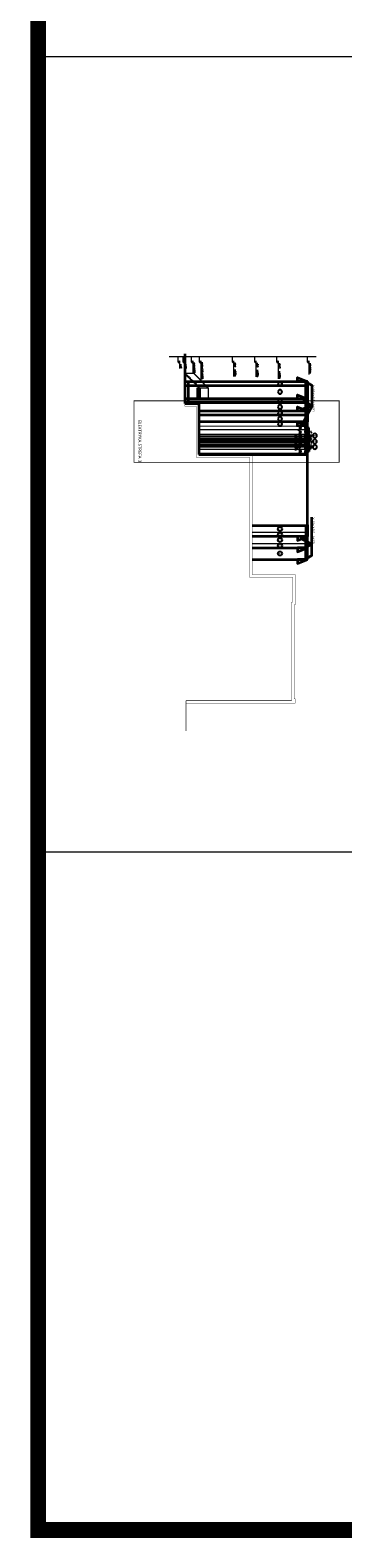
# Model space of a CAD drawing. Header units: inches. Extents: x 0 to 111471, y -105323 to 11070.
# Tile 27 of 256: x 22859 to 26783, y -22547 to -3584. Entities that reach past the tile are written whole.
import ezdxf
from ezdxf.enums import TextEntityAlignment as Align

# ---------------------------------------------------------------- set-up
doc = ezdxf.new("R2010")
doc.units = ezdxf.units.IN
doc.header["$MEASUREMENT"] = 0
for name, pattern in [('2_KTJZ01', [2, 1.5, -0.5]), ('DASHDOTX2', [50.8, 25.4, -12.7, 0, -12.7]), ('DASHED', [19.05, 12.7, -6.35]), ('DIVIDE', [5.3, 2, -1, 0.15, -1, 0.15, -1])]:
    doc.linetypes.add(name, pattern=pattern)
for name, color, linetype, lineweight in [('888 drzwi i okna', 4, 'Continuous', 0), ('888 elektryka elew', 140, 'Continuous', 0), ('888 elementy do usunięcia', 6, 'Continuous', 35), ('888 nowa attyka grafitowa', 24, 'Continuous', 35), ('888 opisy', 3, 'Continuous', 0), ('888 osie', 5, 'DASHDOTX2', 13), ('888 projektowane elementy', 6, 'Continuous', 13), ('888 sciany istniejące', 2, 'Continuous', 35), ('888 wymiary projektowane', 1, 'Continuous', 0), ('Wymiary', 85, 'Continuous', 18)]:
    doc.layers.add(name, color=color, linetype=linetype, lineweight=lineweight)
doc.layers.add('888 opisy kolorow', color=11, linetype='Continuous')
doc.styles.get("Standard").update_dxf_attribs({"font": 'arial.ttf'})
doc.styles.add('TS 100_ILIARD OSIE', font='trebuc.ttf', dxfattribs={"width": 0.8, "height": 23})
doc.styles.add('TS 100_opisy', font='romans.shx', dxfattribs={"width": 0.7, "height": 16})
doc.styles.add('TS 100_wymiary', font='romans.shx', dxfattribs={"width": 0.7, "height": 16})
doc.dimstyles.new('Dim Style 100', dxfattribs={"dimtxt": 16, "dimasz": 12, "dimexe": 12, "dimexo": 2, "dimgap": 10, "dimtad": 1, "dimdec": 0, "dimzin": 9, "dimtxsty": 'TS 100_wymiary', "dimblk": 'ARCHTICK', "dimcen": 2.5, "dimdle": 12, "dimclrd": 256, "dimclrt": 2, "dimadec": 0, "dimazin": 2, "dimtfac": 1, "dimtdec": 0, "dimtix": 1, "dimtmove": 2, "dimatfit": 3, "dimfxl": 0, "dimlwd": -1, "dimarcsym": 0})
pattern_1 = [(135, (34117.28, -8628.432), (-8.485281, -8.485281), []), (225, (34117.28, -8628.432), (8.485281, -8.485281), [])]

# ---------------------------------------------------------------- blocks, each defined once
blk = doc.blocks.new('*U269')
blk.add_line((70.7, 10), (-7.5, 10))
for points in [[(0, 0), (-7.5, 8), (-7.5, 8)], [(-7.5, 8), (7.5, 8), (7.5, 8)], [(0, 0), (7.5, 8), (7.5, 8)]]:
    blk.add_lwpolyline(points)
blk.add_attdef('PSW', text='', height=8).set_placement((39.1, 12.9), align=Align.RIGHT)
blk = doc.blocks.new('*U13')
blk.add_line((39.1, 10), (-7.5, 10))
for points in [[(0, 0), (-7.5, 8), (-7.5, 8)], [(-7.5, 8), (7.5, 8), (7.5, 8)], [(0, 0), (7.5, 8), (7.5, 8)]]:
    blk.add_lwpolyline(points)
blk.add_attdef('PSW', text='', height=8).set_placement((39.1, 12.9), align=Align.RIGHT)
blk = doc.blocks.new('*U270')
blk.add_line((115.8, 10), (-7.5, 10))
for points in [[(0, 0), (-7.5, 8), (-7.5, 8)], [(-7.5, 8), (7.5, 8), (7.5, 8)], [(0, 0), (7.5, 8), (7.5, 8)]]:
    blk.add_lwpolyline(points)
blk.add_attdef('PSW', text='', height=8).set_placement((39.1, 12.9), align=Align.RIGHT)
blk = doc.blocks.new('*U271')
blk.add_line((90.5, 10), (-7.5, 10))
for points in [[(0, 0), (-7.5, 8), (-7.5, 8)], [(-7.5, 8), (7.5, 8), (7.5, 8)], [(0, 0), (7.5, 8), (7.5, 8)]]:
    blk.add_lwpolyline(points)
blk.add_attdef('PSW', text='', height=8).set_placement((39.1, 12.9), align=Align.RIGHT)
blk = doc.blocks.new('*U272')
blk.add_line((93.3, 10), (-7.5, 10))
for points in [[(0, 0), (-7.5, 8), (-7.5, 8)], [(-7.5, 8), (7.5, 8), (7.5, 8)], [(0, 0), (7.5, 8), (7.5, 8)]]:
    blk.add_lwpolyline(points)
blk.add_attdef('PSW', text='', height=8).set_placement((39.1, 12.9), align=Align.RIGHT)
blk = doc.blocks.new('*U273')
blk.add_line((104, 10), (-7.5, 10))
for points in [[(0, 0), (-7.5, 8), (-7.5, 8)], [(-7.5, 8), (7.5, 8), (7.5, 8)], [(0, 0), (7.5, 8), (7.5, 8)]]:
    blk.add_lwpolyline(points)
blk.add_attdef('PSW', text='', height=8).set_placement((39.1, 12.9), align=Align.RIGHT)
blk = doc.blocks.new('*U274')
blk.add_line((76.8, 10), (-7.5, 10))
for points in [[(0, 0), (-7.5, 8), (-7.5, 8)], [(-7.5, 8), (7.5, 8), (7.5, 8)], [(0, 0), (7.5, 8), (7.5, 8)]]:
    blk.add_lwpolyline(points)
blk.add_attdef('PSW', text='', height=8).set_placement((39.1, 12.9), align=Align.RIGHT)
blk = doc.blocks.new('G$C8580B5A5')
at = {"layer": '888 opisy'}
blk.add_line((0, -283), (0, 1563), dxfattribs=at)
for points in [[(70, 1456), (0, 1456)], [(70, 1072), (0, 1072)], [(70, 792), (0, 792)], [(70, 512), (0, 512)], [(70, 100), (0, 100)], [(70, 0), (0, 0)], [(70, -106), (0, -106)], [(70, -167), (0, -167)]]:
    blk.add_lwpolyline(points, dxfattribs=at)
ref = blk.add_blockref('*U274', (70, 1456), dxfattribs=dict(at, xscale=2, yscale=2, zscale=2))
ref.add_attrib('PSW', '+14,55 DACH', dxfattribs={"layer": '0', "height": 16, "style": 'TS 100_opisy', "width": 0.7}).set_placement((210, 1477), align=Align.BOTTOM_RIGHT)
ref = blk.add_blockref('*U273', (70, 1072), dxfattribs=dict(at, xscale=2, yscale=2, zscale=2))
ref.add_attrib('PSW', '+10,72    III PIĘTRO', dxfattribs={"layer": '0', "height": 16, "style": 'TS 100_opisy', "width": 0.7}).set_placement((274, 1093), align=Align.BOTTOM_RIGHT)
ref = blk.add_blockref('*U272', (70, 792), dxfattribs=dict(at, xscale=2, yscale=2, zscale=2))
ref.add_attrib('PSW', '+7,92    II PIĘTRO', dxfattribs={"layer": '0', "height": 16, "style": 'TS 100_opisy', "width": 0.7}).set_placement((253, 813), align=Align.BOTTOM_RIGHT)
at = {"layer": '888 opisy', "color": 254}
ref = blk.add_blockref('*U271', (70, 512), dxfattribs=dict(at, xscale=2, yscale=2, zscale=2))
ref.add_attrib('PSW', '+5,12    I PIĘTRO', dxfattribs={"layer": '0', "height": 16, "style": 'TS 100_opisy', "width": 0.7}).set_placement((245, 533), align=Align.BOTTOM_RIGHT)
at = {"layer": '888 opisy'}
ref = blk.add_blockref('*U270', (70, 100), dxfattribs=dict(at, xscale=2, yscale=2, zscale=2))
ref.add_attrib('PSW', '+1,00 WYZSZY PARTER', dxfattribs={"layer": '0', "height": 16, "style": 'TS 100_opisy', "width": 0.7}).set_placement((283, 121), align=Align.BOTTOM_RIGHT)
ref = blk.add_blockref('*U269', (70, 0), dxfattribs=dict(at, xscale=2, yscale=2, zscale=2))
ref.add_attrib('PSW', '%%p0.00 PARTER', dxfattribs={"layer": '0', "height": 16, "style": 'TS 100_opisy', "width": 0.7}).set_placement((206, 21), align=Align.BOTTOM_RIGHT)
ref = blk.add_blockref('*U13', (70, -106), dxfattribs=dict(at, xscale=2, yscale=2, zscale=2))
ref.add_attrib('PSW', '-1,06', dxfattribs={"layer": '0', "height": 16, "style": 'TS 100_opisy', "width": 0.7}).set_placement((148, -85), align=Align.BOTTOM_RIGHT)
ref = blk.add_blockref('*U13', (70, -167), dxfattribs=dict(at, xscale=2, yscale=2, zscale=2))
ref.add_attrib('PSW', '-1,67', dxfattribs={"layer": '0', "height": 16, "style": 'TS 100_opisy', "width": 0.7}).set_placement((148, -146), align=Align.BOTTOM_RIGHT)
blk = doc.blocks.new('oznaczenie osi')
at = {"linetype": 'ByBlock'}
blk.add_circle((0, 0), 17, dxfattribs=at)
at = {"oblique": 5, "width": 0.85}
blk.add_attdef('NR', text='', height=15, dxfattribs=at).set_placement((0, -7), align=Align.CENTER)
blk = doc.blocks.new('_ArchTick')
at = {"layer": 'Wymiary', "color": 0, "const_width": 0.15}
blk.add_lwpolyline([(-0.5, -0.5), (0.5, 0.5)], dxfattribs=at)
blk = doc.blocks.new('*D1292')
at = {"layer": '888 wymiary projektowane', "color": 0, "lineweight": -2, "ltscale": 0.01}
for p, q in [((26217, -8560), (26249, -8560)), ((26217, -8610), (26249, -8610))]:
    blk.add_line(p, q, dxfattribs=at)
at = {"layer": '888 wymiary projektowane', "ltscale": 0.01}
blk.add_line((26237, -8548), (26237, -8622), dxfattribs=at)
at = {"layer": 'Defpoints', "color": 0}
for p in [(26212, -8560), (26212, -8610), (26237, -8610)]:
    blk.add_point(p, dxfattribs=at)
at = {"layer": '888 wymiary projektowane', "linetype": 'ByBlock', "xscale": 12, "yscale": 12, "zscale": 12}
for p, rotation in [((26237, -8560), 90), ((26237, -8610), 270)]:
    blk.add_blockref('_ArchTick', p, dxfattribs=dict(at, rotation=rotation))
at = {"layer": '888 wymiary projektowane', "color": 2, "ltscale": 0.01, "insert": (26255, -8585), "char_height": 16, "attachment_point": 5, "rotation": 270, "style": 'TS 100_wymiary'}
blk.add_mtext('50', dxfattribs=at)
blk = doc.blocks.new('*D1293')
at = {"layer": '888 wymiary projektowane', "color": 0, "lineweight": -2, "ltscale": 0.01}
for p, q in [((26217, -8610), (26249, -8610)), ((26254, -8670), (26225, -8670))]:
    blk.add_line(p, q, dxfattribs=at)
at = {"layer": '888 wymiary projektowane', "ltscale": 0.01}
blk.add_line((26237, -8598), (26237, -8682), dxfattribs=at)
at = {"layer": 'Defpoints', "color": 0}
for p in [(26212, -8610), (26237, -8670), (26256, -8670)]:
    blk.add_point(p, dxfattribs=at)
at = {"layer": '888 wymiary projektowane', "linetype": 'ByBlock', "xscale": 12, "yscale": 12, "zscale": 12}
for p, rotation in [((26237, -8610), 90), ((26237, -8670), 270)]:
    blk.add_blockref('_ArchTick', p, dxfattribs=dict(at, rotation=rotation))
at = {"layer": '888 wymiary projektowane', "color": 2, "ltscale": 0.01, "insert": (26255, -8640), "char_height": 16, "attachment_point": 5, "rotation": 270, "style": 'TS 100_wymiary'}
blk.add_mtext('60', dxfattribs=at)
blk = doc.blocks.new('*D1295')
at = {"layer": '888 wymiary projektowane', "color": 0, "lineweight": -2, "ltscale": 0.01}
for p, q in [((26257, -8670), (26225, -8670)), ((26257, -8690), (26225, -8690))]:
    blk.add_line(p, q, dxfattribs=at)
at = {"layer": '888 wymiary projektowane', "ltscale": 0.01}
for p, q in [((26237, -8658), (26237, -8702)), ((26237, -8670), (26237, -8658)), ((26237, -8690), (26237, -8702))]:
    blk.add_line(p, q, dxfattribs=at)
at = {"layer": 'Defpoints', "color": 0}
for p in [(26237, -8690), (26276, -8670), (26276, -8690)]:
    blk.add_point(p, dxfattribs=at)
at = {"layer": '888 wymiary projektowane', "linetype": 'ByBlock', "xscale": 12, "yscale": 12, "zscale": 12}
for p, rotation in [((26237, -8670), 270), ((26237, -8690), 90)]:
    blk.add_blockref('_ArchTick', p, dxfattribs=dict(at, rotation=rotation))
at = {"layer": '888 wymiary projektowane', "color": 2, "ltscale": 0.01, "insert": (26255, -8680), "char_height": 16, "attachment_point": 5, "rotation": 270, "style": 'TS 100_wymiary'}
blk.add_mtext('20', dxfattribs=at)
blk = doc.blocks.new('*D1296')
at = {"layer": '888 wymiary projektowane', "color": 0, "lineweight": -2, "ltscale": 0.01}
for p, q in [((26208, -8690), (26176, -8690)), ((26208, -8700), (26176, -8700))]:
    blk.add_line(p, q, dxfattribs=at)
at = {"layer": '888 wymiary projektowane', "ltscale": 0.01}
for p, q in [((26188, -8678), (26188, -8712)), ((26188, -8690), (26188, -8678)), ((26188, -8700), (26188, -8712))]:
    blk.add_line(p, q, dxfattribs=at)
at = {"layer": 'Defpoints', "color": 0}
for p in [(26188, -8700), (26228, -8690), (26228, -8700)]:
    blk.add_point(p, dxfattribs=at)
at = {"layer": '888 wymiary projektowane', "linetype": 'ByBlock', "xscale": 12, "yscale": 12, "zscale": 12}
for p, rotation in [((26188, -8690), 270), ((26188, -8700), 90)]:
    blk.add_blockref('_ArchTick', p, dxfattribs=dict(at, rotation=rotation))
at = {"layer": '888 wymiary projektowane', "color": 2, "ltscale": 0.01, "insert": (26206, -8695), "char_height": 16, "attachment_point": 5, "rotation": 270, "style": 'TS 100_wymiary'}
blk.add_mtext('10', dxfattribs=at)
blk = doc.blocks.new('*D1297')
at = {"layer": '888 wymiary projektowane', "color": 0, "lineweight": -2, "ltscale": 0.01}
for p, q in [((26257, -8700), (26225, -8700)), ((26257, -8720), (26225, -8720))]:
    blk.add_line(p, q, dxfattribs=at)
at = {"layer": '888 wymiary projektowane', "ltscale": 0.01}
for p, q in [((26237, -8688), (26237, -8732)), ((26237, -8700), (26237, -8688)), ((26237, -8720), (26237, -8732))]:
    blk.add_line(p, q, dxfattribs=at)
at = {"layer": 'Defpoints', "color": 0}
for p in [(26237, -8720), (26276, -8700), (26276, -8720)]:
    blk.add_point(p, dxfattribs=at)
at = {"layer": '888 wymiary projektowane', "linetype": 'ByBlock', "xscale": 12, "yscale": 12, "zscale": 12}
for p, rotation in [((26237, -8700), 270), ((26237, -8720), 90)]:
    blk.add_blockref('_ArchTick', p, dxfattribs=dict(at, rotation=rotation))
at = {"layer": '888 wymiary projektowane', "color": 2, "ltscale": 0.01, "insert": (26255, -8710), "char_height": 16, "attachment_point": 5, "rotation": 270, "style": 'TS 100_wymiary'}
blk.add_mtext('20', dxfattribs=at)
blk = doc.blocks.new('*D1298')
at = {"layer": '888 wymiary projektowane', "color": 0, "lineweight": -2, "ltscale": 0.01}
for p, q in [((26208, -8720), (26176, -8720)), ((26208, -8735), (26176, -8735))]:
    blk.add_line(p, q, dxfattribs=at)
at = {"layer": '888 wymiary projektowane', "ltscale": 0.01}
for p, q in [((26188, -8708), (26188, -8747)), ((26188, -8720), (26188, -8708)), ((26188, -8735), (26188, -8747))]:
    blk.add_line(p, q, dxfattribs=at)
at = {"layer": 'Defpoints', "color": 0}
for p in [(26228, -8720), (26188, -8735), (26228, -8735)]:
    blk.add_point(p, dxfattribs=at)
at = {"layer": '888 wymiary projektowane', "linetype": 'ByBlock', "xscale": 12, "yscale": 12, "zscale": 12}
for p, rotation in [((26188, -8720), 270), ((26188, -8735), 90)]:
    blk.add_blockref('_ArchTick', p, dxfattribs=dict(at, rotation=rotation))
at = {"layer": '888 wymiary projektowane', "color": 2, "ltscale": 0.01, "insert": (26206, -8728), "char_height": 16, "attachment_point": 5, "rotation": 270, "style": 'TS 100_wymiary'}
blk.add_mtext('15', dxfattribs=at)
blk = doc.blocks.new('*D1299')
at = {"layer": '888 wymiary projektowane', "color": 0, "lineweight": -2, "ltscale": 0.01}
for p, q in [((26257, -8735), (26225, -8735)), ((26257, -8755), (26225, -8755))]:
    blk.add_line(p, q, dxfattribs=at)
at = {"layer": '888 wymiary projektowane', "ltscale": 0.01}
for p, q in [((26237, -8723), (26237, -8767)), ((26237, -8735), (26237, -8723)), ((26237, -8755), (26237, -8767))]:
    blk.add_line(p, q, dxfattribs=at)
at = {"layer": 'Defpoints', "color": 0}
for p in [(26237, -8755), (26276, -8735), (26276, -8755)]:
    blk.add_point(p, dxfattribs=at)
at = {"layer": '888 wymiary projektowane', "linetype": 'ByBlock', "xscale": 12, "yscale": 12, "zscale": 12}
for p, rotation in [((26237, -8735), 270), ((26237, -8755), 90)]:
    blk.add_blockref('_ArchTick', p, dxfattribs=dict(at, rotation=rotation))
at = {"layer": '888 wymiary projektowane', "color": 2, "ltscale": 0.01, "insert": (26255, -8745), "char_height": 16, "attachment_point": 5, "rotation": 270, "style": 'TS 100_wymiary'}
blk.add_mtext('20', dxfattribs=at)
blk = doc.blocks.new('*D1300')
at = {"layer": '888 wymiary projektowane', "color": 0, "lineweight": -2, "ltscale": 0.01}
for p, q in [((26208, -8755), (26176, -8755)), ((26208, -8770), (26176, -8770))]:
    blk.add_line(p, q, dxfattribs=at)
at = {"layer": '888 wymiary projektowane', "ltscale": 0.01}
for p, q in [((26188, -8743), (26188, -8782)), ((26188, -8755), (26188, -8743)), ((26188, -8770), (26188, -8782))]:
    blk.add_line(p, q, dxfattribs=at)
at = {"layer": 'Defpoints', "color": 0}
for p in [(26188, -8770), (26228, -8755), (26228, -8770)]:
    blk.add_point(p, dxfattribs=at)
at = {"layer": '888 wymiary projektowane', "linetype": 'ByBlock', "xscale": 12, "yscale": 12, "zscale": 12}
for p, rotation in [((26188, -8755), 270), ((26188, -8770), 90)]:
    blk.add_blockref('_ArchTick', p, dxfattribs=dict(at, rotation=rotation))
at = {"layer": '888 wymiary projektowane', "color": 2, "ltscale": 0.01, "insert": (26206, -8763), "char_height": 16, "attachment_point": 5, "rotation": 270, "style": 'TS 100_wymiary'}
blk.add_mtext('15', dxfattribs=at)
blk = doc.blocks.new('*D1301')
at = {"layer": '888 wymiary projektowane', "color": 0, "lineweight": -2, "ltscale": 0.01}
for p, q in [((26257, -8770), (26225, -8770)), ((26257, -8790), (26225, -8790))]:
    blk.add_line(p, q, dxfattribs=at)
at = {"layer": '888 wymiary projektowane', "ltscale": 0.01}
for p, q in [((26237, -8758), (26237, -8802)), ((26237, -8770), (26237, -8758)), ((26237, -8790), (26237, -8802))]:
    blk.add_line(p, q, dxfattribs=at)
at = {"layer": 'Defpoints', "color": 0}
for p in [(26237, -8790), (26276, -8770), (26276, -8790)]:
    blk.add_point(p, dxfattribs=at)
at = {"layer": '888 wymiary projektowane', "linetype": 'ByBlock', "xscale": 12, "yscale": 12, "zscale": 12}
for p, rotation in [((26237, -8770), 270), ((26237, -8790), 90)]:
    blk.add_blockref('_ArchTick', p, dxfattribs=dict(at, rotation=rotation))
at = {"layer": '888 wymiary projektowane', "color": 2, "ltscale": 0.01, "insert": (26255, -8780), "char_height": 16, "attachment_point": 5, "rotation": 270, "style": 'TS 100_wymiary'}
blk.add_mtext('20', dxfattribs=at)
blk = doc.blocks.new('*D1302')
at = {"layer": '888 wymiary projektowane', "color": 0, "lineweight": -2, "ltscale": 0.01}
for p, q in [((26208, -8790), (26176, -8790)), ((26208, -8815), (26176, -8815))]:
    blk.add_line(p, q, dxfattribs=at)
at = {"layer": '888 wymiary projektowane', "ltscale": 0.01}
for p, q in [((26188, -8778), (26188, -8827)), ((26188, -8790), (26188, -8778)), ((26188, -8815), (26188, -8827))]:
    blk.add_line(p, q, dxfattribs=at)
at = {"layer": 'Defpoints', "color": 0}
for p in [(26188, -8815), (26228, -8790), (26228, -8815)]:
    blk.add_point(p, dxfattribs=at)
at = {"layer": '888 wymiary projektowane', "linetype": 'ByBlock', "xscale": 12, "yscale": 12, "zscale": 12}
for p, rotation in [((26188, -8790), 270), ((26188, -8815), 90)]:
    blk.add_blockref('_ArchTick', p, dxfattribs=dict(at, rotation=rotation))
at = {"layer": '888 wymiary projektowane', "color": 2, "ltscale": 0.01, "insert": (26206, -8803), "char_height": 16, "attachment_point": 5, "rotation": 270, "style": 'TS 100_wymiary'}
blk.add_mtext('25', dxfattribs=at)
blk = doc.blocks.new('*D1303')
at = {"layer": '888 wymiary projektowane', "color": 0, "lineweight": -2, "ltscale": 0.01}
for p, q in [((26257, -8815), (26225, -8815)), ((26257, -8830), (26225, -8830))]:
    blk.add_line(p, q, dxfattribs=at)
at = {"layer": '888 wymiary projektowane', "ltscale": 0.01}
for p, q in [((26237, -8803), (26237, -8842)), ((26237, -8815), (26237, -8803)), ((26237, -8830), (26237, -8842))]:
    blk.add_line(p, q, dxfattribs=at)
at = {"layer": 'Defpoints', "color": 0}
for p in [(26237, -8830), (26276, -8815), (26276, -8830)]:
    blk.add_point(p, dxfattribs=at)
at = {"layer": '888 wymiary projektowane', "linetype": 'ByBlock', "xscale": 12, "yscale": 12, "zscale": 12}
for p, rotation in [((26237, -8815), 270), ((26237, -8830), 90)]:
    blk.add_blockref('_ArchTick', p, dxfattribs=dict(at, rotation=rotation))
at = {"layer": '888 wymiary projektowane', "color": 2, "ltscale": 0.01, "insert": (26255, -8823), "char_height": 16, "attachment_point": 5, "rotation": 270, "style": 'TS 100_wymiary'}
blk.add_mtext('15', dxfattribs=at)
blk = doc.blocks.new('*D1304')
at = {"layer": '888 wymiary projektowane', "color": 0, "lineweight": -2, "ltscale": 0.01}
for p, q in [((26208, -8830), (26176, -8830)), ((26208, -8860), (26176, -8860))]:
    blk.add_line(p, q, dxfattribs=at)
at = {"layer": '888 wymiary projektowane', "ltscale": 0.01}
for p, q in [((26188, -8818), (26188, -8872)), ((26188, -8830), (26188, -8818)), ((26188, -8860), (26188, -8872))]:
    blk.add_line(p, q, dxfattribs=at)
at = {"layer": 'Defpoints', "color": 0}
for p in [(26188, -8860), (26228, -8830), (26228, -8860)]:
    blk.add_point(p, dxfattribs=at)
at = {"layer": '888 wymiary projektowane', "linetype": 'ByBlock', "xscale": 12, "yscale": 12, "zscale": 12}
for p, rotation in [((26188, -8830), 270), ((26188, -8860), 90)]:
    blk.add_blockref('_ArchTick', p, dxfattribs=dict(at, rotation=rotation))
at = {"layer": '888 wymiary projektowane', "color": 2, "ltscale": 0.01, "insert": (26206, -8845), "char_height": 16, "attachment_point": 5, "rotation": 270, "style": 'TS 100_wymiary'}
blk.add_mtext('30', dxfattribs=at)
blk = doc.blocks.new('*D1305')
at = {"layer": '888 wymiary projektowane', "color": 0, "lineweight": -2, "ltscale": 0.01}
for p, q in [((26257, -8860), (26225, -8860)), ((26257, -8910), (26225, -8910))]:
    blk.add_line(p, q, dxfattribs=at)
at = {"layer": '888 wymiary projektowane', "ltscale": 0.01}
blk.add_line((26237, -8848), (26237, -8922), dxfattribs=at)
at = {"layer": 'Defpoints', "color": 0}
for p in [(26237, -8910), (26276, -8860), (26276, -8910)]:
    blk.add_point(p, dxfattribs=at)
at = {"layer": '888 wymiary projektowane', "linetype": 'ByBlock', "xscale": 12, "yscale": 12, "zscale": 12}
for p, rotation in [((26237, -8860), 90), ((26237, -8910), 270)]:
    blk.add_blockref('_ArchTick', p, dxfattribs=dict(at, rotation=rotation))
at = {"layer": '888 wymiary projektowane', "color": 2, "ltscale": 0.01, "insert": (26255, -8885), "char_height": 16, "attachment_point": 5, "rotation": 270, "style": 'TS 100_wymiary'}
blk.add_mtext('50', dxfattribs=at)
blk = doc.blocks.new('*D1306')
at = {"layer": '888 wymiary projektowane', "color": 0, "lineweight": -2, "ltscale": 0.01}
for p, q in [((26257, -8910), (26225, -8910)), ((26257, -8922), (26225, -8922))]:
    blk.add_line(p, q, dxfattribs=at)
at = {"layer": '888 wymiary projektowane', "ltscale": 0.01}
for p, q in [((26237, -8898), (26237, -8934)), ((26237, -8910), (26237, -8898)), ((26237, -8922), (26237, -8934))]:
    blk.add_line(p, q, dxfattribs=at)
at = {"layer": 'Defpoints', "color": 0}
for p in [(26276, -8910), (26237, -8922), (26276, -8922)]:
    blk.add_point(p, dxfattribs=at)
at = {"layer": '888 wymiary projektowane', "linetype": 'ByBlock', "xscale": 12, "yscale": 12, "zscale": 12}
for p, rotation in [((26237, -8910), 270), ((26237, -8922), 90)]:
    blk.add_blockref('_ArchTick', p, dxfattribs=dict(at, rotation=rotation))
at = {"layer": '888 wymiary projektowane', "color": 2, "ltscale": 0.01, "insert": (26255, -8916), "char_height": 16, "attachment_point": 5, "rotation": 270, "style": 'TS 100_wymiary'}
blk.add_mtext('12', dxfattribs=at)

msp = doc.modelspace()

# ---------------------------------------------------------------- hatches: boundary and pattern name
at = {"layer": '888 nowa attyka grafitowa', "linetype": 'DASHED'}
h = msp.add_hatch(dxfattribs=at)
h.set_pattern_fill('CTYSQST', color=256, angle=45)
h.set_pattern_definition(pattern_1)
h.paths.add_polyline_path([(26340.474, -8003.178), (26340.474, -8922.178), (26320.474, -8922.178), (26320.474, -8003.178)])
h = msp.add_hatch(dxfattribs=at)
h.set_pattern_fill('CTYSQST', color=256, angle=315)
h.set_pattern_definition(pattern_1)
h.paths.add_polyline_path([(26320.474, -10242.178), (26320.474, -9816.178), (26340.474, -9816.178), (26340.474, -10242.178)])

# ---------------------------------------------------------------- linework, layer by layer
at = {"layer": '888 drzwi i okna', "ltscale": 0.01}
msp.add_lwpolyline([(24959.474, -8272.178), (24959.474, -8279.178)], dxfattribs=at)
at = {"layer": '888 elektryka elew', "color": 2, "ltscale": 2, "const_width": 10}
msp.add_lwpolyline([(24161.513, -8246.884), (24161.513, -9020.999), (26736.932, -9020.999), (26736.932, -8246.884)], close=True, dxfattribs=at)
at = {"layer": '888 elektryka elew', "linetype": 'DASHED', "ltscale": 2, "const_width": 10}
for points in [[(24976.474, -8570.619), (26340.474, -8570.619)], [(24976.474, -8664.16), (26340.474, -8664.16)], [(24976.474, -8729.693), (26340.474, -8729.693)], [(24976.474, -8804.276), (26340.474, -8804.276)]]:
    msp.add_lwpolyline(points, dxfattribs=at)
at = {"layer": '888 elementy do usunięcia', "ltscale": 0.01}
for points in [[(26340.474, -8003.178), (26214.474, -8003.178), (26214.474, -7953.178), (26340.474, -8003.178)], [(26340.474, -8222.178), (26214.474, -8222.178), (26214.474, -8172.178), (26340.474, -8222.178)], [(26340.474, -8372.178), (26214.474, -8372.178), (26214.474, -8322.178), (26340.474, -8372.178)], [(26394.745, -8312.092), (26256.474, -8205.511)], [(26394.745, -8312.092), (26256.474, -8355.511)], [(26394.745, -8312.092), (26277.474, -8535.178)], [(26340.474, -8560.178), (26214.474, -8560.178), (26214.474, -8510.178), (26340.474, -8560.178)], [(26340.474, -9954.178), (26214.474, -9954.178), (26214.474, -10004.178), (26340.474, -9954.178)], [(26340.474, -10093.491), (26214.474, -10093.491), (26214.474, -10143.491), (26340.474, -10093.491)], [(26340.474, -10242.178), (26214.474, -10242.178), (26214.474, -10292.178), (26340.474, -10242.178)]]:
    msp.add_lwpolyline(points, dxfattribs=at)
at = {"layer": '888 elementy do usunięcia'}
for points in [[(26277.474, -7985.76), (26394.745, -8048.269), (26394.745, -8312.092)], [(26277.474, -10109.445), (26394.745, -10046.936), (26394.745, -9707.977)], [(26277.474, -10254.657), (26394.745, -10192.148), (26394.745, -9853.19)], [(26243.518, -9967.936), (26394.745, -10046.936)]]:
    msp.add_lwpolyline(points, dxfattribs=at)
at = {"layer": '888 nowa attyka grafitowa'}
for points in [[(26320.474, -8922.178), (26320.474, -8003.178)], [(26320.474, -9816.178), (26320.474, -9954.178)], [(26320.474, -10242.178), (26320.474, -9954.186)]]:
    msp.add_lwpolyline(points, dxfattribs=at)
at = {"layer": '888 opisy'}
for p, q in [((24912.804, -7904.178), (24812.674, -7904.178)), ((25088.848, -8082.178), (24912.804, -7904.178))]:
    msp.add_line(p, q, dxfattribs=at)
for points in [[(22958.606, -13920.281), (26923.756, -13920.281), (26923.756, -3920.281), (22958.606, -3920.281)], [(24976.474, -8063.978), (24976.474, -8082.178), (24974.474, -8082.178), (24974.474, -8063.978)]]:
    msp.add_lwpolyline(points, close=True, dxfattribs=at)
for points in [[(24804.474, -7904.116), (24974.474, -8073.078)], [(24969.474, -8082.178), (24969.474, -8075.158), (24804.474, -7911.165)], [(24810.674, -7910.278), (24810.674, -7900.178), (24812.674, -7900.178), (24812.674, -7912.266)], [(24810.674, -7900.178), (24914.474, -7900.178)], [(24812.674, -7919.315), (24812.674, -7920.378), (24810.674, -7920.378), (24810.674, -7917.327)], [(24828.874, -7928.367), (24828.874, -7918.378), (24830.874, -7918.378), (24830.874, -7930.355)], [(24830.874, -7937.404), (24830.874, -7938.578), (24828.874, -7938.578), (24828.874, -7935.416)], [(24847.074, -7946.456), (24847.074, -7936.578), (24849.074, -7936.578), (24849.074, -7948.444)], [(24849.074, -7955.493), (24849.074, -7956.778), (24847.074, -7956.778), (24847.074, -7953.505)], [(24865.274, -7964.545), (24865.274, -7954.778), (24867.274, -7954.778), (24867.274, -7966.532)], [(24984.474, -8082.178), (25094.474, -8082.178), (24914.474, -7900.178)], [(24867.274, -7973.582), (24867.274, -7974.978), (24865.274, -7974.978), (24865.274, -7971.594)], [(24883.474, -7982.634), (24883.474, -7972.978), (24885.474, -7972.978), (24885.474, -7984.621)], [(24885.474, -7991.671), (24885.474, -7993.178), (24883.474, -7993.178), (24883.474, -7989.683)], [(24901.674, -8000.722), (24901.674, -7991.178), (24903.674, -7991.178), (24903.674, -8002.71)], [(24903.674, -8009.76), (24903.674, -8011.378), (24901.674, -8011.378), (24901.674, -8007.772)], [(24919.874, -8018.811), (24919.874, -8009.378), (24921.874, -8009.378), (24921.874, -8020.799)], [(24921.874, -8027.849), (24921.874, -8029.578), (24919.874, -8029.578), (24919.874, -8025.861)], [(24938.074, -8036.9), (24938.074, -8027.578), (24940.074, -8027.578), (24940.074, -8038.888)], [(24940.074, -8045.937), (24940.074, -8047.778), (24938.074, -8047.778), (24938.074, -8043.95)], [(24956.274, -8054.989), (24956.274, -8045.778), (24958.274, -8045.778), (24958.274, -8056.977)], [(24958.274, -8064.026), (24958.274, -8065.978), (24956.274, -8065.978), (24956.274, -8062.039)], [(24974.474, -8082.178), (24974.474, -8063.978), (24976.474, -8063.978), (24976.474, -8082.178)], [(25094.474, -8082.178), (25094.474, -8086.178), (24984.474, -8086.178)], [(25094.474, -8082.178), (25094.474, -8222.178)]]:
    msp.add_lwpolyline(points, dxfattribs=at)
at = {"layer": '888 opisy kolorow', "color": 3, "ltscale": 0.01, "const_width": 200}
msp.add_lwpolyline([(22958.606, 3088.355), (58056.78, 3088.355), (58056.78, -22446.754), (22958.606, -22446.754)], close=True, dxfattribs=at)
at = {"layer": '888 opisy kolorow', "color": 6, "linetype": '2_KTJZ01', "ltscale": 5}
for points in [[(26360.843, -8709.463), (26360.843, -8585.56), (26297.257, -8585.56)], [(26360.843, -8779.982), (26360.843, -8709.463), (26297.257, -8709.463)], [(26360.843, -8826.664), (26360.843, -8779.982), (26297.257, -8779.982)], [(26406.4, -8826.664), (26297.257, -8826.664)], [(26360.843, -8826.664), (26360.843, -8886.887), (26297.257, -8886.887)]]:
    msp.add_lwpolyline(points, dxfattribs=at)
at = {"layer": '888 opisy kolorow', "ltscale": 0.01}
for points in [[(26373.505, -8683.677), (26373.505, -8744.406), (26297.257, -8744.406)], [(26406.4, -8683.677), (26298.26, -8683.677)]]:
    msp.add_lwpolyline(points, dxfattribs=at)
at = {"layer": '888 opisy kolorow', "color": 3, "linetype": 'DIVIDE', "ltscale": 5}
for points in [[(26406.4, -8757.715), (26389.279, -8757.715), (26389.279, -8634.163), (26298.26, -8634.163)], [(26298.26, -8695.1), (26389.279, -8695.1)], [(26298.26, -8727.071), (26389.279, -8727.071)], [(26298.26, -8757.715), (26389.279, -8757.715)], [(26298.26, -8803.494), (26389.279, -8803.494)], [(26298.26, -8846.262), (26389.279, -8846.262)], [(26389.279, -8846.262), (26389.279, -8757.715)]]:
    msp.add_lwpolyline(points, dxfattribs=at)
at = {"layer": '888 osie', "const_width": 5}
for points in [[(24800.474, -8279.178), (24800.474, -8312.178), (24943.474, -8312.178), (24943.474, -8955.178), (25612.474, -8955.178), (25612.474, -9771.178), (25612.474, -9771.178), (25612.474, -10464.178), (26150.474, -10464.178), (26150.474, -10780.039), (26138.474, -10780.039), (26138.474, -12017.178), (24814.474, -12017.178)], [(24800.474, -8279.178), (24800.474, -8279.178), (24976.474, -8279.178), (24976.474, -8922.178)], [(24976.474, -8922.178), (25645.474, -8922.178), (25645.474, -9804.178), (25645.474, -9804.178), (25645.474, -10431.178), (26183.474, -10431.178), (26183.474, -10813.039), (26171.474, -10813.039), (26171.474, -11995.178), (26183.474, -11995.178), (26183.474, -12050.178), (24814.474, -12050.178), (24814.474, -12050.178)], [(25645.474, -10242.178), (25645.474, -10431.178)], [(24814.474, -12017.178), (24814.474, -12398.788)]]:
    msp.add_lwpolyline(points, dxfattribs=at)
at = {"layer": '888 projektowane elementy'}
for p, q in [((26320.474, -8610.178), (24976.474, -8610.178)), ((26320.474, -8670.178), (24976.474, -8670.178)), ((26320.474, -8690.178), (24976.474, -8690.178)), ((26320.474, -8700.178), (24976.474, -8700.178)), ((26320.474, -8720.178), (24976.474, -8720.178)), ((26320.474, -8735.178), (24976.474, -8735.178)), ((26320.474, -8755.178), (24976.474, -8755.178)), ((26320.474, -8770.178), (24976.474, -8770.178)), ((26320.474, -8790.178), (24976.474, -8790.178)), ((26320.474, -8815.178), (24976.474, -8815.178)), ((26320.474, -8830.178), (24976.474, -8830.178)), ((26320.474, -8860.178), (24976.474, -8860.178)), ((26340.474, -8910.178), (24976.474, -8910.178)), ((26340.474, -9904.178), (25645.474, -9904.178))]:
    msp.add_line(p, q, dxfattribs=at)
at = {"layer": '888 projektowane elementy', "ltscale": 0.01}
msp.add_line((26340.474, -10043.491), (25645.474, -10043.491), dxfattribs=at)
at = {"layer": '888 sciany istniejące'}
for p, q in [((24800.474, -8003.178), (26340.474, -8003.178)), ((24800.474, -8053.178), (26340.474, -8053.178)), ((24804.474, -8003.178), (24897.052, -8003.178)), ((24976.474, -8279.178), (24800.474, -8279.178)), ((24976.474, -8372.178), (26340.474, -8372.178)), ((24976.474, -8422.178), (26340.474, -8422.178)), ((26320.474, -8510.178), (24976.474, -8510.178)), ((24976.474, -8922.178), (26340.474, -8922.178)), ((25645.474, -10093.491), (26340.474, -10093.491)), ((25645.474, -10242.178), (26340.474, -10242.178))]:
    msp.add_line(p, q, dxfattribs=at)
for points in [[(24800.474, -7655.189), (24800.474, -8279.178)], [(24804.474, -8003.178), (24897.052, -8003.178)], [(24840.474, -8003.178), (24840.474, -8279.178)], [(24959.474, -8082.178), (24959.474, -8222.178)], [(24984.474, -8082.178), (24959.474, -8082.178)], [(24984.474, -8082.178), (24984.474, -8222.178)], [(26340.474, -8003.178), (26340.474, -8510.178)], [(26340.474, -8222.178), (24800.474, -8222.178)], [(26340.474, -8272.178), (24800.474, -8272.178)], [(24800.474, -8279.178), (24976.474, -8279.178)], [(24976.474, -8279.178), (24976.474, -8922.178)], [(26340.474, -10242.178), (26340.474, -8222.178)], [(26340.474, -8510.178), (24976.474, -8510.178)], [(26340.474, -8922.178), (26340.474, -8510.178)], [(26340.474, -9804.178), (26340.474, -9954.178), (25645.474, -9954.178)], [(25645.474, -9816.178), (26340.474, -9816.178)]]:
    msp.add_lwpolyline(points, dxfattribs=at)
at = {"layer": '888 sciany istniejące', "const_width": 2}
msp.add_lwpolyline([(26340.474, -8560.178), (24976.474, -8560.178)], dxfattribs=at)

# ---------------------------------------------------------------- block references
at = {"layer": '888 opisy', "rotation": 270}
msp.add_blockref('G$C8580B5A5', (24884.753, -7689.5), dxfattribs=at)
at = {"layer": '888 opisy kolorow'}
ref = msp.add_blockref('oznaczenie osi', (25994.273, -8028.957), dxfattribs=dict(at, xscale=-1.5, yscale=1.5, zscale=1.5, rotation=180))
ref.add_attrib('NR', '2', dxfattribs={"layer": '0', "height": 23, "rotation": 270, "style": 'TS 100_ILIARD OSIE', "width": 0.8}).set_placement((25973.931, -8029.553), align=Align.BOTTOM_CENTER)
ref = msp.add_blockref('oznaczenie osi', (25994.273, -8133.188), dxfattribs=dict(at, xscale=-1.5, yscale=1.5, zscale=1.5, rotation=180))
ref.add_attrib('NR', '1', dxfattribs={"layer": '0', "height": 23, "rotation": 270, "style": 'TS 100_ILIARD OSIE', "width": 0.8}).set_placement((25973.931, -8133.784), align=Align.BOTTOM_CENTER)
ref = msp.add_blockref('oznaczenie osi', (25994.273, -8248.169), dxfattribs=dict(at, xscale=-1.5, yscale=1.5, zscale=1.5, rotation=180))
ref.add_attrib('NR', '2', dxfattribs={"layer": '0', "height": 23, "rotation": 270, "style": 'TS 100_ILIARD OSIE', "width": 0.8}).set_placement((25973.931, -8248.765), align=Align.BOTTOM_CENTER)
ref = msp.add_blockref('oznaczenie osi', (25994.273, -8323.032), dxfattribs=dict(at, xscale=-1.5, yscale=1.5, zscale=1.5, rotation=180))
ref.add_attrib('NR', '1', dxfattribs={"layer": '0', "height": 23, "rotation": 270, "style": 'TS 100_ILIARD OSIE', "width": 0.8}).set_placement((25973.931, -8323.628), align=Align.BOTTOM_CENTER)
ref = msp.add_blockref('oznaczenie osi', (25994.273, -8398.169), dxfattribs=dict(at, xscale=-1.5, yscale=1.5, zscale=1.5, rotation=180))
ref.add_attrib('NR', '2', dxfattribs={"layer": '0', "height": 23, "rotation": 270, "style": 'TS 100_ILIARD OSIE', "width": 0.8}).set_placement((25973.931, -8398.765), align=Align.BOTTOM_CENTER)
ref = msp.add_blockref('oznaczenie osi', (25994.273, -8473.032), dxfattribs=dict(at, xscale=-1.5, yscale=1.5, zscale=1.5, rotation=180))
ref.add_attrib('NR', '1', dxfattribs={"layer": '0', "height": 23, "rotation": 270, "style": 'TS 100_ILIARD OSIE', "width": 0.8}).set_placement((25973.931, -8473.628), align=Align.BOTTOM_CENTER)
ref = msp.add_blockref('oznaczenie osi', (25994.273, -8536.169), dxfattribs=dict(at, xscale=-1.5, yscale=1.5, zscale=1.5, rotation=180))
ref.add_attrib('NR', '2', dxfattribs={"layer": '0', "height": 23, "rotation": 270, "style": 'TS 100_ILIARD OSIE', "width": 0.8}).set_placement((25973.931, -8536.765), align=Align.BOTTOM_CENTER)
ref = msp.add_blockref('oznaczenie osi', (26431.9, -8683.677), dxfattribs=dict(at, xscale=-1.5, yscale=1.5, zscale=1.5, rotation=359.9999999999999))
ref.add_attrib('NR', '4', dxfattribs={"layer": '0', "height": 23, "rotation": 270, "style": 'TS 100_ILIARD OSIE', "width": 0.8}).set_placement((26415.365, -8683.08), align=Align.BOTTOM_CENTER)
ref = msp.add_blockref('oznaczenie osi', (26431.9, -8757.715), dxfattribs=dict(at, xscale=-1.5, yscale=1.5, zscale=1.5, rotation=359.9999999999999))
ref.add_attrib('NR', '1', dxfattribs={"layer": '0', "height": 23, "rotation": 270, "style": 'TS 100_ILIARD OSIE', "width": 0.8}).set_placement((26415.365, -8757.119), align=Align.BOTTOM_CENTER)
ref = msp.add_blockref('oznaczenie osi', (26431.9, -8826.664), dxfattribs=dict(at, xscale=-1.5, yscale=1.5, zscale=1.5, rotation=359.9999999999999))
ref.add_attrib('NR', '2', dxfattribs={"layer": '0', "height": 23, "rotation": 270, "style": 'TS 100_ILIARD OSIE', "width": 0.8}).set_placement((26415.365, -8826.068), align=Align.BOTTOM_CENTER)
ref = msp.add_blockref('oznaczenie osi', (25994.273, -9857.402), dxfattribs=dict(at, xscale=1.5, yscale=1.5, zscale=1.5))
ref.add_attrib('NR', '1', dxfattribs={"layer": '0', "height": 23, "rotation": 270, "style": 'TS 100_ILIARD OSIE', "width": 0.8}).set_placement((25973.931, -9856.805), align=Align.BOTTOM_CENTER)
ref = msp.add_blockref('oznaczenie osi', (25994.273, -9928.2), dxfattribs=dict(at, xscale=1.5, yscale=1.5, zscale=1.5))
ref.add_attrib('NR', '2', dxfattribs={"layer": '0', "height": 23, "rotation": 270, "style": 'TS 100_ILIARD OSIE', "width": 0.8}).set_placement((25973.931, -9927.603), align=Align.BOTTOM_CENTER)
ref = msp.add_blockref('oznaczenie osi', (25994.273, -9995.851), dxfattribs=dict(at, xscale=1.5, yscale=1.5, zscale=1.5))
ref.add_attrib('NR', '1', dxfattribs={"layer": '0', "height": 23, "rotation": 270, "style": 'TS 100_ILIARD OSIE', "width": 0.8}).set_placement((25973.931, -9995.255), align=Align.BOTTOM_CENTER)
ref = msp.add_blockref('oznaczenie osi', (25994.273, -9995.851), dxfattribs=dict(at, xscale=1.5, yscale=1.5, zscale=1.5))
ref.add_attrib('NR', '1', dxfattribs={"layer": '0', "height": 23, "rotation": 270, "style": 'TS 100_ILIARD OSIE', "width": 0.8}).set_placement((25973.931, -9995.255), align=Align.BOTTOM_CENTER)
ref = msp.add_blockref('oznaczenie osi', (25994.273, -10066.649), dxfattribs=dict(at, xscale=1.5, yscale=1.5, zscale=1.5))
ref.add_attrib('NR', '2', dxfattribs={"layer": '0', "height": 23, "rotation": 270, "style": 'TS 100_ILIARD OSIE', "width": 0.8}).set_placement((25973.931, -10066.053), align=Align.BOTTOM_CENTER)
ref = msp.add_blockref('oznaczenie osi', (25994.273, -10066.649), dxfattribs=dict(at, xscale=1.5, yscale=1.5, zscale=1.5))
ref.add_attrib('NR', '2', dxfattribs={"layer": '0', "height": 23, "rotation": 270, "style": 'TS 100_ILIARD OSIE', "width": 0.8}).set_placement((25973.931, -10066.053), align=Align.BOTTOM_CENTER)
ref = msp.add_blockref('oznaczenie osi', (25994.273, -10166.527), dxfattribs=dict(at, xscale=1.5, yscale=1.5, zscale=1.5))
ref.add_attrib('NR', '4', dxfattribs={"layer": '0', "height": 23, "rotation": 270, "style": 'TS 100_ILIARD OSIE', "width": 0.8}).set_placement((25973.931, -10165.931), align=Align.BOTTOM_CENTER)
ref = msp.add_blockref('oznaczenie osi', (25994.273, -10166.527), dxfattribs=dict(at, xscale=1.5, yscale=1.5, zscale=1.5))
ref.add_attrib('NR', '4', dxfattribs={"layer": '0', "height": 23, "rotation": 270, "style": 'TS 100_ILIARD OSIE', "width": 0.8}).set_placement((25973.931, -10165.931), align=Align.BOTTOM_CENTER)

# ---------------------------------------------------------------- texts
at = {"layer": '888 elektryka elew', "color": 2, "linetype": 'DASHED', "ltscale": 2, "insert": (24214.742, -8487.124), "char_height": 40, "width": 32863.51545, "attachment_point": 7, "rotation": 270}
msp.add_mtext('{\\fCalibri|b0|i0|c238|p34;ELEKTRYKA STREFA 3}', dxfattribs=at)
at = {"layer": '888 elementy do usunięcia', "char_height": 20, "width": 34113.51545, "rotation": 270}
for insert, attachment_point in [((26403.473, -8049.157), 7), ((26403.473, -10046.048), 9)]:
    msp.add_mtext('{\\fCalibri|b0|i0|c238|p34;DO DEMONTAŻU - DASZEK}', dxfattribs=dict(at, insert=insert, attachment_point=attachment_point))

# ---------------------------------------------------------------- dimensions: what is measured, and where the dimension line sits
at = {"layer": '888 wymiary projektowane', "ltscale": 0.01}
for base, p1, p2, picture, middle in [((26188.368, -8700.178), (26227.624, -8690.178), (26227.624, -8700.178), '*D1296', (26206.368, -8695.178)), ((26188.368, -8735.178), (26227.624, -8720.178), (26227.624, -8735.178), '*D1298', (26206.368, -8727.678)), ((26236.571, -8670.178), (26212.34, -8610.178), (26255.506, -8670.178), '*D1293', (26254.571, -8640.178)), ((26236.571, -8690.178), (26275.827, -8670.178), (26275.827, -8690.178), '*D1295', (26254.571, -8680.178)), ((26236.571, -8720.178), (26275.827, -8700.178), (26275.827, -8720.178), '*D1297', (26254.571, -8710.178)), ((26188.368, -8770.178), (26227.624, -8755.178), (26227.624, -8770.178), '*D1300', (26206.368, -8762.678)), ((26188.368, -8815.178), (26227.624, -8790.178), (26227.624, -8815.178), '*D1302', (26206.368, -8802.678)), ((26188.368, -8860.178), (26227.624, -8830.178), (26227.624, -8860.178), '*D1304', (26206.368, -8845.178)), ((26236.571, -8755.178), (26275.827, -8735.178), (26275.827, -8755.178), '*D1299', (26254.571, -8745.178)), ((26236.571, -8790.178), (26275.827, -8770.178), (26275.827, -8790.178), '*D1301', (26254.571, -8780.178)), ((26236.571, -8830.178), (26275.827, -8815.178), (26275.827, -8830.178), '*D1303', (26254.571, -8822.678)), ((26236.571, -8910.178), (26275.827, -8860.178), (26275.827, -8910.178), '*D1305', (26254.571, -8885.178)), ((26236.571, -8922.178), (26275.827, -8910.178), (26275.827, -8922.178), '*D1306', (26254.571, -8916.178))]:
    dim = msp.add_linear_dim(base=base, p1=p1, p2=p2, angle=270, dimstyle='Dim Style 100', dxfattribs=at)
    dim.commit()
    dim.dimension.update_dxf_attribs({"geometry": picture, "text_midpoint": middle})
dim = msp.add_linear_dim(base=(26236.571, -8610.178), p1=(26212.34, -8560.178), p2=(26212.34, -8610.178), angle=270, dimstyle='Dim Style 100', override={"dimtxsty": 'TS 100_wymiary'}, dxfattribs=at)
dim.commit()
dim.dimension.update_dxf_attribs({"geometry": '*D1292', "text_midpoint": (26254.571, -8585.178)})

doc.saveas('drawing.dxf')
